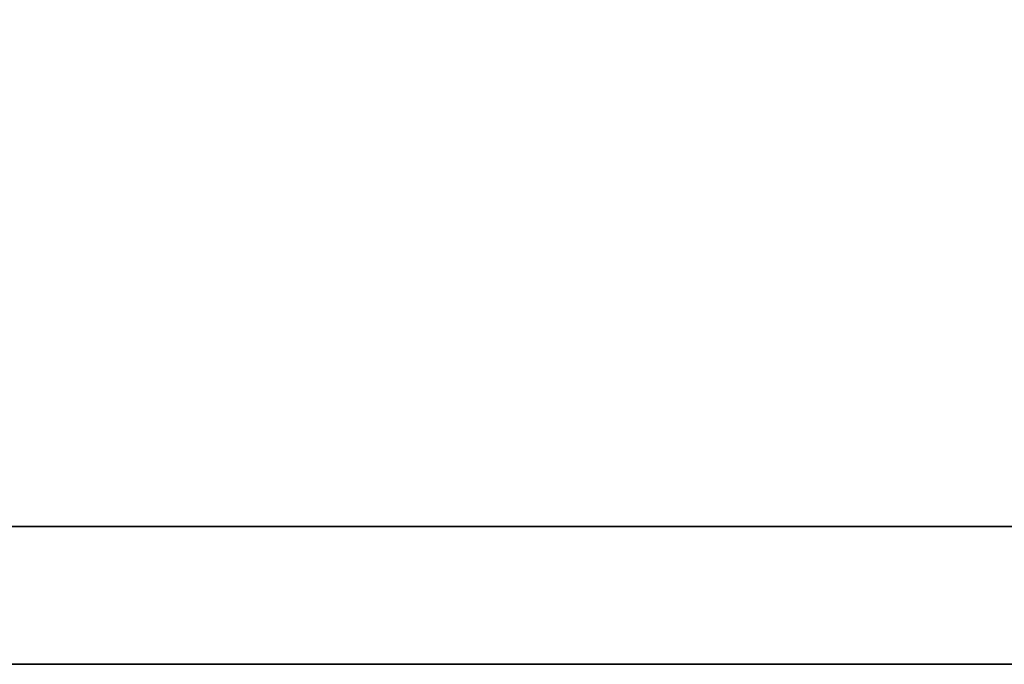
# Model space of a CAD drawing. Header units: millimetres. Extents: x 452 to 870, y -237 to -81.
# Tile 25 of 50: x 752.61 to 754.69, y -187.79 to -186.44. Entities that reach past the tile are written whole.
import ezdxf

# ---------------------------------------------------------------- set-up
doc = ezdxf.new("R2010")
doc.units = ezdxf.units.MM
doc.layers.add('DIM', color=4, linetype='CONTINUOUS')
doc.layers.add('layer 1', color=7, linetype='CONTINUOUS')

# ---------------------------------------------------------------- blocks, each defined once
blk = doc.blocks.new('TBI MOTION logo(完整正式版)')
at = {"layer": 'layer 1', "color": 22, "lineweight": 35}
blk.add_open_spline([(75.90875, -9.47875), (75.90875, -9.47875), (75.90875, -12.28625), (75.90875, -12.28625), (75.90875, -12.28625), (75.90875, -12.28625), (75.90875, -12.47875), (75.90875, -12.47875), (75.90875, -12.47875), (75.90875, -12.47875), (75.71625, -12.47875), (75.71625, -12.47875), (75.71625, -12.47875), (75.71625, -12.47875), (-88.32875, -12.47875), (-88.32875, -12.47875), (-88.32875, -12.47875), (-88.32875, -12.47875), (-88.32875, -13.29375), (-88.32875, -13.29375), (-88.32875, -13.29375), (-88.32875, -13.29375), (82.89125, -13.29375), (82.89125, -13.29375), (82.89125, -13.29375), (82.89125, -13.29375), (75.90875, -9.47875), (75.90875, -9.47875)], degree=3, knots=[0, 0, 0, 0, 0.1428571, 0.1428571, 0.1428571, 0.1428572, 0.2857143, 0.2857143, 0.2857143, 0.2857143, 0.4285714, 0.4285714, 0.4285714, 0.4285714, 0.5714286, 0.5714286, 0.5714286, 0.5714286, 0.7142857, 0.7142857, 0.7142857, 0.7142857, 0.8571429, 0.8571429, 0.8571429, 0.8571429, 1, 1, 1, 1], dxfattribs=at)

msp = doc.modelspace()

# ---------------------------------------------------------------- block references
at = {"layer": 'DIM', "color": 7, "xscale": 0.3557468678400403, "yscale": 0.3557468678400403, "zscale": 0.3557468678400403}
msp.add_blockref('TBI MOTION logo(完整正式版)', (776.5989, -183.0632), dxfattribs=at)

doc.saveas('drawing.dxf')
